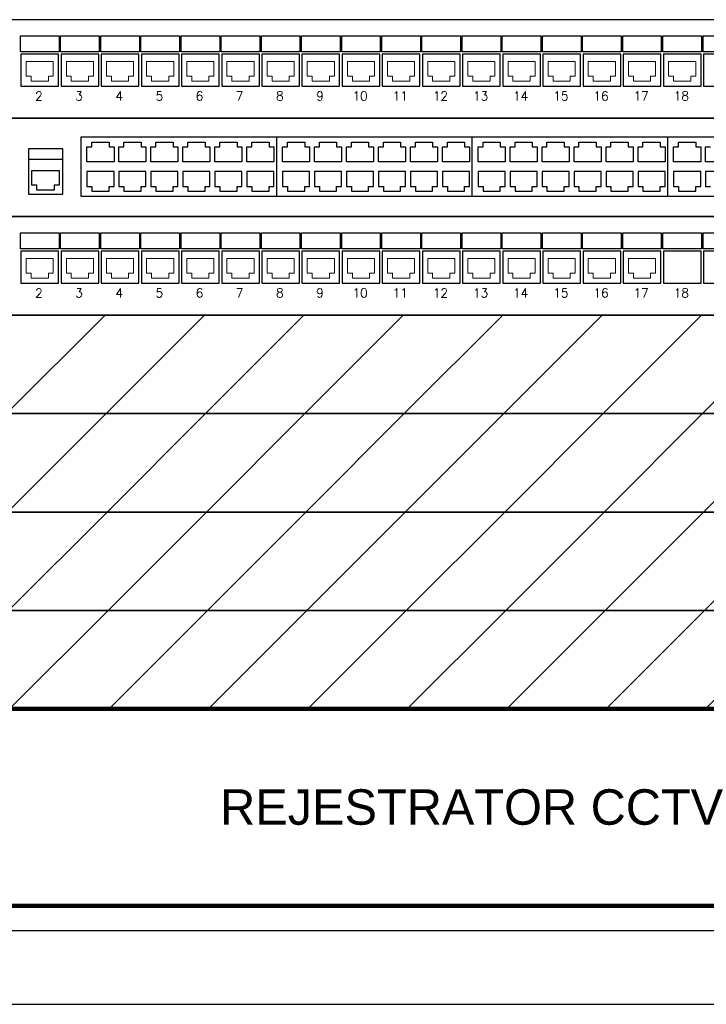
# Model space of a CAD drawing. Header units: millimetres. Extents: x 94562 to 148980, y -25377 to 3008.
# Tile 79 of 140: x 100944 to 101254, y -22946 to -22501. Entities that reach past the tile are written whole.
import ezdxf
from ezdxf.enums import TextEntityAlignment as Align

# ---------------------------------------------------------------- set-up
doc = ezdxf.new("R2010")
doc.units = ezdxf.units.MM
doc.layers.add('LA_moduły_RJ45_WIFI', color=7, linetype='Continuous', lineweight=5)
doc.layers.add('tt_symbole', color=40, linetype='Continuous')
doc.styles.add('_LANSTER_01', font='romans.shx')
doc.styles.get("Standard").update_dxf_attribs({"font": 'arial.ttf'})

# ---------------------------------------------------------------- blocks, each defined once
blk = doc.blocks.new('IT_szafa_stojąca_42U')
for p, q in [((289.409, 1608.811), (362.752, 1608.811)), ((286.075, 1605.477), (366.085, 1605.477))]:
    blk.add_line(p, q)
blk = doc.blocks.new('ICX7250-48-2X10G - Switch 48 portowy L3 Ruckus v2')
for p, q in [((0, 44.45), (488.95, 44.45)), ((158.9, 35.88), (70.59, 35.88)), ((70.59, 35.88), (70.59, 9.21)), ((247.21, 35.88), (158.9, 35.88)), ((158.9, 35.88), (158.9, 9.21)), ((158.9, 35.88), (158.9, 9.21)), ((335.52, 35.88), (247.21, 35.88)), ((247.21, 35.88), (247.21, 9.21)), ((247.21, 35.88), (247.21, 9.21)), ((423.84, 35.88), (335.52, 35.88)), ((335.52, 35.88), (335.52, 9.21)), ((335.52, 35.88), (335.52, 9.21)), ((73.36, 31.43), (75.59, 31.43)), ((73.36, 24.77), (73.36, 31.43)), ((75.59, 33.66), (77.81, 33.66)), ((75.59, 31.43), (75.59, 33.66)), ((77.81, 33.66), (83.36, 33.66)), ((83.36, 33.66), (83.36, 31.43)), ((83.36, 31.43), (85.59, 31.43)), ((85.59, 31.43), (85.59, 24.77)), ((87.81, 31.43), (90.03, 31.43)), ((87.81, 24.77), (87.81, 31.43)), ((90.03, 31.43), (90.03, 33.66)), ((90.03, 33.66), (92.25, 33.66)), ((92.25, 33.66), (97.81, 33.66)), ((97.81, 33.66), (97.81, 31.43)), ((97.81, 31.43), (100.03, 31.43)), ((100.03, 31.43), (100.03, 24.77)), ((102.26, 31.43), (104.48, 31.43)), ((102.26, 24.77), (102.26, 31.43)), ((104.48, 31.43), (104.48, 33.66)), ((104.48, 33.66), (106.7, 33.66)), ((106.7, 33.66), (112.26, 33.66)), ((112.26, 33.66), (112.26, 31.43)), ((112.26, 31.43), (114.48, 31.43)), ((114.48, 31.43), (114.48, 24.77)), ((116.7, 24.77), (116.7, 31.43)), ((116.7, 31.43), (118.92, 31.43)), ((118.92, 31.43), (118.92, 33.66)), ((118.92, 33.66), (121.15, 33.66)), ((121.15, 33.66), (126.7, 33.66)), ((126.7, 33.66), (126.7, 31.43)), ((126.7, 31.43), (128.93, 31.43)), ((128.93, 31.43), (128.93, 24.77)), ((131.15, 24.77), (131.15, 31.43)), ((131.15, 31.43), (133.37, 31.43)), ((133.37, 31.43), (133.37, 33.66)), ((133.37, 33.66), (135.59, 33.66)), ((135.59, 33.66), (141.15, 33.66)), ((141.15, 33.66), (141.15, 31.43)), ((141.15, 31.43), (143.37, 31.43)), ((143.37, 31.43), (143.37, 24.77)), ((145.59, 24.77), (145.59, 31.43)), ((145.59, 31.43), (147.82, 31.43)), ((147.82, 31.43), (147.82, 33.66)), ((147.82, 33.66), (150.04, 33.66)), ((150.04, 33.66), (155.6, 33.66)), ((155.6, 33.66), (155.6, 31.43)), ((155.6, 31.43), (157.82, 31.43)), ((157.82, 31.43), (157.82, 24.77)), ((161.68, 31.43), (163.9, 31.43)), ((161.68, 24.77), (161.68, 31.43)), ((163.9, 33.66), (166.12, 33.66)), ((163.9, 31.43), (163.9, 33.66)), ((166.12, 33.66), (171.68, 33.66)), ((171.68, 33.66), (171.68, 31.43)), ((171.68, 31.43), (173.9, 31.43)), ((173.9, 31.43), (173.9, 24.77)), ((176.12, 31.43), (178.35, 31.43)), ((176.12, 24.77), (176.12, 31.43)), ((178.35, 31.43), (178.35, 33.66)), ((178.35, 33.66), (180.57, 33.66)), ((180.57, 33.66), (186.12, 33.66)), ((186.12, 33.66), (186.12, 31.43)), ((186.12, 31.43), (188.35, 31.43)), ((188.35, 31.43), (188.35, 24.77)), ((190.57, 31.43), (192.79, 31.43)), ((190.57, 24.77), (190.57, 31.43)), ((192.79, 31.43), (192.79, 33.66)), ((192.79, 33.66), (195.01, 33.66)), ((195.01, 33.66), (200.57, 33.66)), ((200.57, 33.66), (200.57, 31.43)), ((200.57, 31.43), (202.79, 31.43)), ((202.79, 31.43), (202.79, 24.77)), ((205.02, 24.77), (205.02, 31.43)), ((205.02, 31.43), (207.24, 31.43)), ((207.24, 31.43), (207.24, 33.66)), ((207.24, 33.66), (209.46, 33.66)), ((209.46, 33.66), (215.02, 33.66)), ((215.02, 33.66), (215.02, 31.43)), ((215.02, 31.43), (217.24, 31.43)), ((217.24, 31.43), (217.24, 24.77)), ((219.46, 24.77), (219.46, 31.43)), ((219.46, 31.43), (221.68, 31.43)), ((221.68, 31.43), (221.68, 33.66)), ((221.68, 33.66), (223.91, 33.66)), ((223.91, 33.66), (229.46, 33.66)), ((229.46, 33.66), (229.46, 31.43)), ((229.46, 31.43), (231.69, 31.43)), ((231.69, 31.43), (231.69, 24.77)), ((233.91, 24.77), (233.91, 31.43)), ((233.91, 31.43), (236.13, 31.43)), ((236.13, 31.43), (236.13, 33.66)), ((236.13, 33.66), (238.35, 33.66)), ((238.35, 33.66), (243.91, 33.66)), ((243.91, 33.66), (243.91, 31.43)), ((243.91, 31.43), (246.13, 31.43)), ((246.13, 31.43), (246.13, 24.77)), ((249.99, 31.43), (252.21, 31.43)), ((249.99, 24.77), (249.99, 31.43)), ((252.21, 33.66), (254.43, 33.66)), ((252.21, 31.43), (252.21, 33.66)), ((254.43, 33.66), (259.99, 33.66)), ((259.99, 33.66), (259.99, 31.43)), ((259.99, 31.43), (262.21, 31.43)), ((262.21, 31.43), (262.21, 24.77)), ((264.44, 31.43), (266.66, 31.43)), ((264.44, 24.77), (264.44, 31.43)), ((266.66, 31.43), (266.66, 33.66)), ((266.66, 33.66), (268.88, 33.66)), ((268.88, 33.66), (274.44, 33.66)), ((274.44, 33.66), (274.44, 31.43)), ((274.44, 31.43), (276.66, 31.43)), ((276.66, 31.43), (276.66, 24.77)), ((278.88, 31.43), (281.1, 31.43)), ((278.88, 24.77), (278.88, 31.43)), ((281.1, 31.43), (281.1, 33.66)), ((281.1, 33.66), (283.33, 33.66)), ((283.33, 33.66), (288.88, 33.66)), ((288.88, 33.66), (288.88, 31.43)), ((288.88, 31.43), (291.11, 31.43)), ((291.11, 31.43), (291.11, 24.77)), ((293.33, 24.77), (293.33, 31.43)), ((293.33, 31.43), (295.55, 31.43)), ((295.55, 31.43), (295.55, 33.66)), ((295.55, 33.66), (297.77, 33.66)), ((297.77, 33.66), (303.33, 33.66)), ((303.33, 33.66), (303.33, 31.43)), ((303.33, 31.43), (305.55, 31.43)), ((305.55, 31.43), (305.55, 24.77)), ((307.77, 24.77), (307.77, 31.43)), ((307.77, 31.43), (310, 31.43)), ((310, 31.43), (310, 33.66)), ((310, 33.66), (312.22, 33.66)), ((312.22, 33.66), (317.78, 33.66)), ((317.78, 33.66), (317.78, 31.43)), ((317.78, 31.43), (320, 31.43)), ((320, 31.43), (320, 24.77)), ((322.22, 24.77), (322.22, 31.43)), ((322.22, 31.43), (324.44, 31.43)), ((324.44, 31.43), (324.44, 33.66)), ((324.44, 33.66), (326.67, 33.66)), ((326.67, 33.66), (332.22, 33.66)), ((332.22, 33.66), (332.22, 31.43)), ((332.22, 31.43), (334.44, 31.43)), ((334.44, 31.43), (334.44, 24.77)), ((338.3, 31.43), (340.53, 31.43)), ((338.3, 24.77), (338.3, 31.43)), ((340.53, 33.66), (342.75, 33.66)), ((340.53, 31.43), (340.53, 33.66)), ((342.75, 33.66), (348.3, 33.66)), ((348.3, 33.66), (348.3, 31.43)), ((348.3, 31.43), (350.53, 31.43)), ((350.53, 31.43), (350.53, 24.77)), ((352.75, 31.43), (354.97, 31.43)), ((352.75, 24.77), (352.75, 31.43)), ((62.45, 30.64), (46.9, 30.64)), ((46.9, 30.64), (46.9, 25.76)), ((62.45, 25.76), (62.45, 30.64)), ((62.45, 25.76), (46.9, 25.76)), ((46.9, 25.76), (46.9, 10.2)), ((62.45, 10.2), (62.45, 25.76)), ((85.59, 24.77), (73.36, 24.77)), ((100.03, 24.77), (87.81, 24.77)), ((114.48, 24.77), (102.26, 24.77)), ((128.93, 24.77), (116.7, 24.77)), ((143.37, 24.77), (131.15, 24.77)), ((157.82, 24.77), (145.59, 24.77)), ((173.9, 24.77), (161.68, 24.77)), ((188.35, 24.77), (176.12, 24.77)), ((202.79, 24.77), (190.57, 24.77)), ((217.24, 24.77), (205.02, 24.77)), ((231.69, 24.77), (219.46, 24.77)), ((246.13, 24.77), (233.91, 24.77)), ((262.21, 24.77), (249.99, 24.77)), ((276.66, 24.77), (264.44, 24.77)), ((291.11, 24.77), (278.88, 24.77)), ((305.55, 24.77), (293.33, 24.77)), ((320, 24.77), (307.77, 24.77)), ((334.44, 24.77), (322.22, 24.77)), ((350.53, 24.77), (338.3, 24.77)), ((364.97, 24.77), (352.75, 24.77)), ((48.52, 20.79), (60.75, 20.79)), ((48.52, 14.13), (48.52, 20.79)), ((60.75, 20.79), (60.75, 14.13)), ((85.59, 20.32), (73.36, 20.32)), ((73.36, 20.32), (73.36, 13.65)), ((85.59, 13.65), (85.59, 20.32)), ((100.03, 20.32), (87.81, 20.32)), ((87.81, 20.32), (87.81, 13.65)), ((100.03, 13.65), (100.03, 20.32)), ((114.48, 20.32), (102.26, 20.32)), ((102.26, 20.32), (102.26, 13.65)), ((114.48, 13.65), (114.48, 20.32)), ((116.7, 20.32), (116.7, 13.65)), ((128.93, 20.32), (116.7, 20.32)), ((128.93, 13.65), (128.93, 20.32)), ((131.15, 20.32), (131.15, 13.65)), ((143.37, 20.32), (131.15, 20.32)), ((143.37, 13.65), (143.37, 20.32)), ((157.82, 20.32), (145.59, 20.32)), ((145.59, 20.32), (145.59, 13.65)), ((157.82, 13.65), (157.82, 20.32)), ((173.9, 20.32), (161.68, 20.32)), ((161.68, 20.32), (161.68, 13.65)), ((173.9, 13.65), (173.9, 20.32)), ((188.35, 20.32), (176.12, 20.32)), ((176.12, 20.32), (176.12, 13.65)), ((188.35, 13.65), (188.35, 20.32)), ((202.79, 20.32), (190.57, 20.32)), ((190.57, 20.32), (190.57, 13.65)), ((202.79, 13.65), (202.79, 20.32)), ((205.02, 20.32), (205.02, 13.65)), ((217.24, 20.32), (205.02, 20.32)), ((217.24, 13.65), (217.24, 20.32)), ((219.46, 20.32), (219.46, 13.65)), ((231.69, 20.32), (219.46, 20.32)), ((231.69, 13.65), (231.69, 20.32)), ((246.13, 20.32), (233.91, 20.32)), ((233.91, 20.32), (233.91, 13.65)), ((246.13, 13.65), (246.13, 20.32)), ((262.21, 20.32), (249.99, 20.32)), ((249.99, 20.32), (249.99, 13.65)), ((262.21, 13.65), (262.21, 20.32)), ((276.66, 20.32), (264.44, 20.32)), ((264.44, 20.32), (264.44, 13.65)), ((276.66, 13.65), (276.66, 20.32)), ((291.11, 20.32), (278.88, 20.32)), ((278.88, 20.32), (278.88, 13.65)), ((291.11, 13.65), (291.11, 20.32)), ((293.33, 20.32), (293.33, 13.65)), ((305.55, 20.32), (293.33, 20.32)), ((305.55, 13.65), (305.55, 20.32)), ((307.77, 20.32), (307.77, 13.65)), ((320, 20.32), (307.77, 20.32)), ((320, 13.65), (320, 20.32)), ((334.44, 20.32), (322.22, 20.32)), ((322.22, 20.32), (322.22, 13.65)), ((334.44, 13.65), (334.44, 20.32)), ((350.53, 20.32), (338.3, 20.32)), ((338.3, 20.32), (338.3, 13.65)), ((350.53, 13.65), (350.53, 20.32)), ((364.97, 20.32), (352.75, 20.32)), ((352.75, 20.32), (352.75, 13.65)), ((50.75, 14.13), (48.52, 14.13)), ((50.75, 11.9), (50.75, 14.13)), ((58.52, 14.13), (58.52, 11.9)), ((60.75, 14.13), (58.52, 14.13)), ((73.36, 13.65), (75.59, 13.65)), ((75.59, 13.65), (75.59, 11.43)), ((83.36, 13.65), (85.59, 13.65)), ((83.36, 11.43), (83.36, 13.65)), ((87.81, 13.65), (90.03, 13.65)), ((90.03, 13.65), (90.03, 11.43)), ((97.81, 13.65), (100.03, 13.65)), ((97.81, 11.43), (97.81, 13.65)), ((102.26, 13.65), (104.48, 13.65)), ((104.48, 13.65), (104.48, 11.43)), ((112.26, 11.43), (112.26, 13.65)), ((112.26, 13.65), (114.48, 13.65)), ((116.7, 13.65), (118.92, 13.65)), ((118.92, 13.65), (118.92, 11.43)), ((126.7, 11.43), (126.7, 13.65)), ((126.7, 13.65), (128.93, 13.65)), ((131.15, 13.65), (133.37, 13.65)), ((133.37, 13.65), (133.37, 11.43)), ((141.15, 11.43), (141.15, 13.65)), ((141.15, 13.65), (143.37, 13.65)), ((145.59, 13.65), (147.82, 13.65)), ((147.82, 13.65), (147.82, 11.43)), ((155.6, 13.65), (157.82, 13.65)), ((155.6, 11.43), (155.6, 13.65)), ((161.68, 13.65), (163.9, 13.65)), ((163.9, 13.65), (163.9, 11.43)), ((171.68, 13.65), (173.9, 13.65)), ((171.68, 11.43), (171.68, 13.65)), ((176.12, 13.65), (178.35, 13.65)), ((178.35, 13.65), (178.35, 11.43)), ((186.12, 13.65), (188.35, 13.65)), ((186.12, 11.43), (186.12, 13.65)), ((190.57, 13.65), (192.79, 13.65)), ((192.79, 13.65), (192.79, 11.43)), ((200.57, 11.43), (200.57, 13.65)), ((200.57, 13.65), (202.79, 13.65)), ((205.02, 13.65), (207.24, 13.65)), ((207.24, 13.65), (207.24, 11.43)), ((215.02, 11.43), (215.02, 13.65)), ((215.02, 13.65), (217.24, 13.65)), ((219.46, 13.65), (221.68, 13.65)), ((221.68, 13.65), (221.68, 11.43)), ((229.46, 11.43), (229.46, 13.65)), ((229.46, 13.65), (231.69, 13.65)), ((233.91, 13.65), (236.13, 13.65)), ((236.13, 13.65), (236.13, 11.43)), ((243.91, 13.65), (246.13, 13.65)), ((243.91, 11.43), (243.91, 13.65)), ((249.99, 13.65), (252.21, 13.65)), ((252.21, 13.65), (252.21, 11.43)), ((259.99, 13.65), (262.21, 13.65)), ((259.99, 11.43), (259.99, 13.65)), ((264.44, 13.65), (266.66, 13.65)), ((266.66, 13.65), (266.66, 11.43)), ((274.44, 13.65), (276.66, 13.65)), ((274.44, 11.43), (274.44, 13.65)), ((278.88, 13.65), (281.1, 13.65)), ((281.1, 13.65), (281.1, 11.43)), ((288.88, 11.43), (288.88, 13.65)), ((288.88, 13.65), (291.11, 13.65)), ((293.33, 13.65), (295.55, 13.65)), ((295.55, 13.65), (295.55, 11.43)), ((303.33, 11.43), (303.33, 13.65)), ((303.33, 13.65), (305.55, 13.65)), ((307.77, 13.65), (310, 13.65)), ((310, 13.65), (310, 11.43)), ((317.78, 11.43), (317.78, 13.65)), ((317.78, 13.65), (320, 13.65)), ((322.22, 13.65), (324.44, 13.65)), ((324.44, 13.65), (324.44, 11.43)), ((332.22, 13.65), (334.44, 13.65)), ((332.22, 11.43), (332.22, 13.65)), ((338.3, 13.65), (340.53, 13.65)), ((340.53, 13.65), (340.53, 11.43)), ((348.3, 13.65), (350.53, 13.65)), ((348.3, 11.43), (348.3, 13.65)), ((352.75, 13.65), (354.97, 13.65)), ((46.9, 10.2), (62.45, 10.2)), ((56.3, 11.9), (50.75, 11.9)), ((58.52, 11.9), (56.3, 11.9)), ((70.59, 9.21), (158.9, 9.21)), ((75.59, 11.43), (77.81, 11.43)), ((77.81, 11.43), (83.36, 11.43)), ((90.03, 11.43), (92.25, 11.43)), ((92.25, 11.43), (97.81, 11.43)), ((104.48, 11.43), (106.7, 11.43)), ((106.7, 11.43), (112.26, 11.43)), ((118.92, 11.43), (121.15, 11.43)), ((121.15, 11.43), (126.7, 11.43)), ((133.37, 11.43), (135.59, 11.43)), ((135.59, 11.43), (141.15, 11.43)), ((147.82, 11.43), (150.04, 11.43)), ((150.04, 11.43), (155.6, 11.43)), ((158.9, 9.21), (247.21, 9.21)), ((163.9, 11.43), (166.12, 11.43)), ((166.12, 11.43), (171.68, 11.43)), ((178.35, 11.43), (180.57, 11.43)), ((180.57, 11.43), (186.12, 11.43)), ((192.79, 11.43), (195.01, 11.43)), ((195.01, 11.43), (200.57, 11.43)), ((207.24, 11.43), (209.46, 11.43)), ((209.46, 11.43), (215.02, 11.43)), ((221.68, 11.43), (223.91, 11.43)), ((223.91, 11.43), (229.46, 11.43)), ((236.13, 11.43), (238.35, 11.43)), ((238.35, 11.43), (243.91, 11.43)), ((247.21, 9.21), (335.52, 9.21)), ((252.21, 11.43), (254.43, 11.43)), ((254.43, 11.43), (259.99, 11.43)), ((266.66, 11.43), (268.88, 11.43)), ((268.88, 11.43), (274.44, 11.43)), ((281.1, 11.43), (283.33, 11.43)), ((283.33, 11.43), (288.88, 11.43)), ((295.55, 11.43), (297.77, 11.43)), ((297.77, 11.43), (303.33, 11.43)), ((310, 11.43), (312.22, 11.43)), ((312.22, 11.43), (317.78, 11.43)), ((324.44, 11.43), (326.67, 11.43)), ((326.67, 11.43), (332.22, 11.43)), ((335.52, 9.21), (423.84, 9.21)), ((340.53, 11.43), (342.75, 11.43)), ((342.75, 11.43), (348.3, 11.43)), ((0, 0), (488.95, 0))]:
    blk.add_line(p, q)
blk = doc.blocks.new('IT_Zaślepka_1U')
h = blk.add_hatch()
h.set_pattern_fill('ANSI31', color=0)
h.set_pattern_definition([(45, (7401.7468, -13729.1714), (-2.245064, 2.245064), [])])
h.paths.add_polyline_path([(2.534, 4.445), (2.534, 4.134, -1), (2.222, 4.134), (2.222, 4.445), (0, 4.445), (0, 0), (2.222, 0), (2.222, 0.311, -1), (2.534, 0.311), (2.534, 0), (46.361, 0), (46.361, 0.311, -1), (46.672, 0.311), (46.672, 0), (48.895, 0), (48.895, 4.445), (46.672, 4.445), (46.672, 4.134, -1), (46.361, 4.134), (46.361, 4.445)])
h.paths.add_polyline_path([(1.482, 3.334), (0.741, 3.334, -1), (0.741, 4.075), (1.482, 4.075, -1)], flags=16)
h.paths.add_polyline_path([(1.482, 0.37), (0.741, 0.37, -1), (0.741, 1.111), (1.482, 1.111, -1)], flags=16)
h.paths.add_polyline_path([(47.413, 4.075), (48.154, 4.075, -1), (48.154, 3.334), (47.413, 3.334, -1)], flags=16)
h.paths.add_polyline_path([(47.413, 1.111), (48.154, 1.111, -1), (48.154, 0.37), (47.413, 0.37, -1)], flags=16)
at = {"color": 0}
for p, q in [((46.361, 4.445), (2.534, 4.445)), ((2.534, 0), (46.361, 0)), ((46.361, 0), (2.534, 0))]:
    blk.add_line(p, q, dxfattribs=at)
blk.add_lwpolyline([(0, 4.445), (48.895, 4.445), (48.895, 0), (0, 0)], close=True, dxfattribs=at)
blk = doc.blocks.new('*U484')
at = {"color": 0}
for p, q in [((46.361, 4.445), (2.534, 4.445)), ((46.361, 0), (2.534, 0))]:
    blk.add_line(p, q, dxfattribs=at)
for points in [[(4.334, 2.989), (4.334, 3.712), (6.077, 3.712), (6.077, 2.989)], [(6.148, 2.989), (6.148, 3.712), (7.89, 3.712), (7.89, 2.989)], [(7.961, 2.989), (7.961, 3.712), (9.704, 3.712), (9.704, 2.989)], [(9.774, 2.989), (9.774, 3.712), (11.517, 3.712), (11.517, 2.989)], [(11.587, 2.989), (11.587, 3.712), (13.33, 3.712), (13.33, 2.989)], [(13.4, 2.989), (13.4, 3.712), (15.143, 3.712), (15.143, 2.989)], [(15.213, 2.989), (15.213, 3.712), (16.956, 3.712), (16.956, 2.989)], [(17.026, 2.989), (17.026, 3.712), (18.769, 3.712), (18.769, 2.989)], [(18.839, 2.989), (18.839, 3.712), (20.582, 3.712), (20.582, 2.989)], [(20.652, 2.989), (20.652, 3.712), (22.395, 3.712), (22.395, 2.989)], [(22.465, 2.989), (22.465, 3.712), (24.208, 3.712), (24.208, 2.989)], [(24.278, 2.989), (24.278, 3.712), (26.021, 3.712), (26.021, 2.989)], [(26.091, 2.989), (26.091, 3.712), (27.834, 3.712), (27.834, 2.989)], [(27.904, 2.989), (27.904, 3.712), (29.647, 3.712), (29.647, 2.989)], [(29.717, 2.989), (29.717, 3.712), (31.46, 3.712), (31.46, 2.989)], [(31.53, 2.989), (31.53, 3.712), (33.273, 3.712), (33.273, 2.989)], [(33.343, 2.989), (33.343, 3.712), (35.086, 3.712), (35.086, 2.989)], [(35.156, 2.989), (35.156, 3.712), (36.899, 3.712), (36.899, 2.989)], [(6.056, 1.445), (6.056, 2.889), (4.356, 2.889), (4.356, 1.445)], [(7.869, 1.445), (7.869, 2.889), (6.169, 2.889), (6.169, 1.445)], [(9.682, 1.445), (9.682, 2.889), (7.982, 2.889), (7.982, 1.445)], [(11.495, 1.445), (11.495, 2.889), (9.795, 2.889), (9.795, 1.445)], [(13.308, 1.445), (13.308, 2.889), (11.608, 2.889), (11.608, 1.445)], [(15.121, 1.445), (15.121, 2.889), (13.421, 2.889), (13.421, 1.445)], [(16.935, 1.445), (16.935, 2.889), (15.234, 2.889), (15.234, 1.445)], [(18.748, 1.445), (18.748, 2.889), (17.047, 2.889), (17.047, 1.445)], [(20.561, 1.445), (20.561, 2.889), (18.86, 2.889), (18.86, 1.445)], [(22.374, 1.445), (22.374, 2.889), (20.673, 2.889), (20.673, 1.445)], [(24.187, 1.445), (24.187, 2.889), (22.486, 2.889), (22.486, 1.445)], [(26, 1.445), (26, 2.889), (24.299, 2.889), (24.299, 1.445)], [(27.813, 1.445), (27.813, 2.889), (26.112, 2.889), (26.112, 1.445)], [(29.626, 1.445), (29.626, 2.889), (27.925, 2.889), (27.925, 1.445)], [(31.439, 1.445), (31.439, 2.889), (29.738, 2.889), (29.738, 1.445)], [(33.252, 1.445), (33.252, 2.889), (31.551, 2.889), (31.551, 1.445)], [(35.065, 1.445), (35.065, 2.889), (33.364, 2.889), (33.364, 1.445)], [(36.878, 1.445), (36.878, 2.889), (35.177, 2.889), (35.177, 1.445)]]:
    blk.add_lwpolyline(points, close=True, dxfattribs=at)
at = {"color": 0, "style": '_LANSTER_01'}
for s, p in [('2', (5.167, 1)), ('3', (6.98, 1)), ('4', (8.793, 1)), ('5', (10.606, 1)), ('6', (12.419, 1)), ('7', (14.232, 1)), ('8', (16.046, 1)), ('9', (17.859, 1)), ('10', (19.672, 1)), ('11', (21.485, 1)), ('12', (23.298, 1)), ('13', (25.111, 1)), ('14', (26.924, 1)), ('15', (28.737, 1)), ('16', (30.55, 1)), ('17', (32.363, 1)), ('18', (34.176, 1))]:
    blk.add_text(s, height=0.4, dxfattribs=at).set_placement(p, align=Align.MIDDLE_CENTER)
at = {"color": 0, "style": '_LANSTER_01', "flags": 1}
for tag, p in [('TYP', (2.534, 0)), ('OPIS1', (10.831, 0)), ('OPIS2', (35.409, 0))]:
    blk.add_attdef(tag, p, '', height=0.8, dxfattribs=at)
blk = doc.blocks.new('LA_gniazdo_RJ45')
at = {"layer": 'LA_moduły_RJ45_WIFI', "color": 0}
for p, q in [((14.62, 11.11), (2.39, 11.11)), ((2.39, 11.11), (2.39, 4.44)), ((14.62, 4.44), (14.62, 11.11)), ((2.39, 4.44), (4.61, 4.44)), ((4.61, 4.44), (4.61, 2.22)), ((12.39, 4.44), (14.62, 4.44)), ((12.39, 2.22), (12.39, 4.44)), ((4.61, 2.22), (6.84, 2.22)), ((6.84, 2.22), (12.39, 2.22))]:
    blk.add_line(p, q, dxfattribs=at)

msp = doc.modelspace()

# ---------------------------------------------------------------- linework, layer by layer
at = {"layer": 'tt_symbole', "const_width": 2}
msp.add_lwpolyline([(100900.73, -22812.53), (101389.68, -22812.53), (101389.68, -22901.43), (100900.73, -22901.43)], close=True, dxfattribs=at)

# ---------------------------------------------------------------- block references
at = {"layer": 'tt_symbole', "xscale": 10, "yscale": 10, "zscale": 10}
for name, p in [('IT_szafa_stojąca_42U', (97884.4, -39000.65)), ('*U484', (100900.73, -22545.83)), ('*U484', (100900.73, -22634.73))]:
    msp.add_blockref(name, p, dxfattribs=at)
at = {"layer": 'tt_symbole'}
for name, p in [('LA_gniazdo_RJ45', (100944.28, -22531.38)), ('LA_gniazdo_RJ45', (100962.41, -22531.38)), ('LA_gniazdo_RJ45', (100980.54, -22531.38)), ('LA_gniazdo_RJ45', (100998.67, -22531.38)), ('LA_gniazdo_RJ45', (101016.81, -22531.38)), ('LA_gniazdo_RJ45', (101034.94, -22531.38)), ('LA_gniazdo_RJ45', (101053.07, -22531.38)), ('LA_gniazdo_RJ45', (101071.2, -22531.38)), ('LA_gniazdo_RJ45', (101089.33, -22531.38)), ('LA_gniazdo_RJ45', (101107.46, -22531.38)), ('LA_gniazdo_RJ45', (101125.59, -22531.38)), ('LA_gniazdo_RJ45', (101143.72, -22531.38)), ('LA_gniazdo_RJ45', (101161.85, -22531.38)), ('LA_gniazdo_RJ45', (101179.98, -22531.38)), ('LA_gniazdo_RJ45', (101198.11, -22531.38)), ('LA_gniazdo_RJ45', (101216.24, -22531.38)), ('LA_gniazdo_RJ45', (101234.37, -22531.38)), ('ICX7250-48-2X10G - Switch 48 portowy L3 Ruckus v2', (100900.73, -22590.28)), ('LA_gniazdo_RJ45', (100944.28, -22620.28)), ('LA_gniazdo_RJ45', (100962.41, -22620.28)), ('LA_gniazdo_RJ45', (100980.54, -22620.28)), ('LA_gniazdo_RJ45', (100998.67, -22620.28)), ('LA_gniazdo_RJ45', (101016.81, -22620.28)), ('LA_gniazdo_RJ45', (101034.94, -22620.28)), ('LA_gniazdo_RJ45', (101053.07, -22620.28)), ('LA_gniazdo_RJ45', (101071.2, -22620.28)), ('LA_gniazdo_RJ45', (101089.33, -22620.28)), ('LA_gniazdo_RJ45', (101107.46, -22620.28)), ('LA_gniazdo_RJ45', (101125.59, -22620.28)), ('LA_gniazdo_RJ45', (101143.72, -22620.28)), ('LA_gniazdo_RJ45', (101161.85, -22620.28)), ('LA_gniazdo_RJ45', (101179.98, -22620.28)), ('LA_gniazdo_RJ45', (101198.11, -22620.28)), ('LA_gniazdo_RJ45', (101216.24, -22620.28))]:
    msp.add_blockref(name, p, dxfattribs=at)
at = {"layer": 'tt_symbole', "lineweight": 5, "xscale": 10, "yscale": 10, "zscale": 10}
for p in [(100900.73, -22679.18), (100900.73, -22723.63), (100900.73, -22768.08), (100900.73, -22812.53)]:
    msp.add_blockref('IT_Zaślepka_1U', p, dxfattribs=at)

# ---------------------------------------------------------------- texts
at = {"layer": 'tt_symbole', "insert": (101149.68, -22856.93), "char_height": 16, "attachment_point": 5}
msp.add_mtext_dynamic_manual_height_columns('REJESTRATOR CCTV', width=480, gutter_width=12.5, heights=[66.38], dxfattribs=at)

doc.saveas('drawing.dxf')
